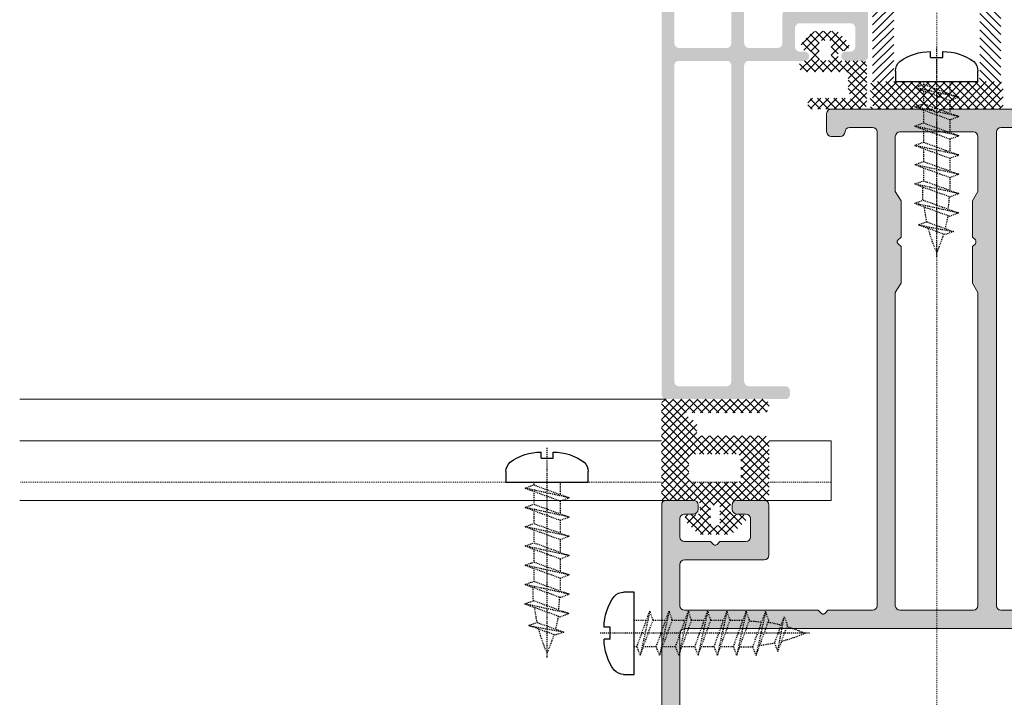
# Model space of a CAD drawing. Header units: millimetres. Extents: x -158258 to 126254, y -16359 to 60195.
# Tile 122 of 173: x -140264 to -140157, y 20852 to 20926. Entities that reach past the tile are written whole.
import ezdxf

# ---------------------------------------------------------------- set-up
doc = ezdxf.new("R2010")
doc.units = ezdxf.units.MM
doc.header["$LTSCALE"] = 0.1
doc.header["$MEASUREMENT"] = 0
doc.linetypes.add('CENTER', pattern=[2, 1.25, -0.25, 0.25, -0.25])
doc.linetypes.add('HIDDEN', pattern=[0.375, 0.25, -0.125])
for name, color, linetype, lineweight in [('01. Aluminium (Main Structure)', 6, 'Continuous', 5), ('2_Centerline', 1, 'CENTER', 15), ('3_Hatch', 8, 'Continuous', 0)]:
    doc.layers.add(name, color=color, linetype=linetype, lineweight=lineweight)
doc.layers.add('CENTER LINE', color=8, linetype='CENTER')
doc.layers.add('HARDWARES', color=7, linetype='Continuous')
pattern_1 = [(45, (-26191.75418318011, -14950.54475466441), (-0.4419417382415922, 0.4419417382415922), []), (135, (-26191.75418318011, -14950.54475466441), (-0.4419417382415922, -0.4419417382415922), [])]

# ---------------------------------------------------------------- blocks, each defined once
blk = doc.blocks.new('A$C23054C9A')
at = {"layer": '3_Hatch'}
h = blk.add_hatch(color=256, dxfattribs=at)
h.dxf.hatch_style = 1
h.paths.add_polyline_path([(10.36235835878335, 60.5273725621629), (10.36235835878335, 25.99274578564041), (10.32502586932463, 25.82786062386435), (10.21613944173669, 25.645346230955), (10.03258803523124, 25.53542278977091), (9.850073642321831, 25.51675654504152), (4.654635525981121, 25.51675654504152), (4.453454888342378, 25.53542278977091), (4.289606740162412, 25.645346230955), (4.197312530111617, 25.82786062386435), (4.16101705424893, 25.99274578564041), (4.16101705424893, 60.5273725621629), (4.197312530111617, 60.71092396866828), (4.289606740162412, 60.87477211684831), (4.453454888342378, 60.98469555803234), (4.654635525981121, 61.02202804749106), (9.850073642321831, 61.02202804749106), (10.03258803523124, 60.98469555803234), (10.21613944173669, 60.87477211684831), (10.32502586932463, 60.71092396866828)], flags=16)
h.paths.add_polyline_path([(4.16101705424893, 5.890237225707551), (4.106055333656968, 6.091417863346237), (3.996131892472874, 6.256303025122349), (3.84991297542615, 6.366226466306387), (3.648732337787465, 6.402521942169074), (3.246371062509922, 6.402521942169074), (3.063856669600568, 6.366226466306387), (2.898971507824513, 6.256303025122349), (2.789048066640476, 6.091417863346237), (2.752752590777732, 5.890237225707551), (2.752752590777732, 1.902919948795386), (2.69779087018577, 1.701739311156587), (2.587867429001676, 1.536854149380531), (2.441648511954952, 1.426930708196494), (2.240467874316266, 1.408264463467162), (-4.454491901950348, 1.408264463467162), (-4.637006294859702, 1.426930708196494), (-4.801891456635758, 1.536854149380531), (-4.911814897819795, 1.701739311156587), (-4.948110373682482, 1.902919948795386), (-4.948110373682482, 19.49896664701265), (-4.911814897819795, 19.70014728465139), (-4.801891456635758, 19.84636620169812), (-4.637006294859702, 19.95628964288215), (-4.454491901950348, 20.01125136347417), (-1.893068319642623, 20.01125136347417), (-1.710553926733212, 20.04754683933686), (-1.545668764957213, 20.15747028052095), (-1.435745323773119, 20.32235544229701), (-1.399449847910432, 20.50486983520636), (-1.399449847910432, 23.59620736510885), (-1.380783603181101, 23.7973880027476), (-1.271897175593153, 23.96227316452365), (-1.088345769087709, 24.07219660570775), (-0.88716513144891, 24.10849208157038), (2.240467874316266, 24.10849208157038), (2.441648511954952, 24.07219660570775), (2.587867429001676, 23.96227316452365), (2.69779087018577, 23.7973880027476), (2.752752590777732, 23.59620736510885), (2.752752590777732, 19.60889008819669), (2.789048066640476, 19.40770945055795), (2.898971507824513, 19.26149053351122), (3.063856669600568, 19.15156709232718), (3.246371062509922, 19.11527161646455), (3.648732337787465, 19.11527161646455), (3.84991297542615, 19.15156709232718), (3.996131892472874, 19.26149053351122), (4.106055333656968, 19.40770945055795), (4.16101705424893, 19.60889008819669), (4.16101705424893, 23.59620736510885), (4.197312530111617, 23.7973880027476), (4.289606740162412, 23.96227316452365), (4.453454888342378, 24.07219660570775), (4.654635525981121, 24.10849208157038), (9.850073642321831, 24.10849208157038), (10.03258803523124, 24.07219660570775), (10.21613944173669, 23.96227316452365), (10.32502586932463, 23.7973880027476), (10.36235835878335, 23.59620736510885), (10.36235835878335, 1.902919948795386), (10.32502586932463, 1.701739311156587), (10.21613944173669, 1.536854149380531), (10.03258803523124, 1.426930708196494), (9.850073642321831, 1.408264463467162), (4.654635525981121, 1.408264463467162), (4.453454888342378, 1.426930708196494), (4.289606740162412, 1.536854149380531), (4.197312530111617, 1.701739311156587), (4.16101705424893, 1.902919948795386)], flags=16)
h.paths.add_polyline_path([(-6.045270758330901, 4.536934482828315), (-6.35637483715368, 4.225830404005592), (-6.35637483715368, 1.902919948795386), (-6.3937073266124, 1.701739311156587), (-6.502593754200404, 1.536854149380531), (-6.667478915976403, 1.426930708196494), (-6.868659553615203, 1.408264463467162), (-9.246531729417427, 1.408264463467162), (-9.447712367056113, 1.426930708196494), (-9.593931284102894, 1.536854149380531), (-9.70385472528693, 1.701739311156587), (-9.75881644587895, 1.902919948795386), (-9.75881644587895, 2.506461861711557), (-9.795111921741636, 2.688976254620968), (-9.905035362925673, 2.853861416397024), (-10.06992052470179, 2.963784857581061), (-10.25243491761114, 3.000080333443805), (-10.45361555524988, 2.963784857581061), (-10.61850071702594, 2.853861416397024), (-10.72842415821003, 2.688976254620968), (-10.76471963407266, 2.506461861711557), (-10.76471963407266, 0.493618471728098), (-10.72842415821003, 0.3111040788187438), (-10.61850071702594, 0.1462189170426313), (-10.45361555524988, 0.03629547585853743), (-10.25243491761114, -4.035882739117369e-12), (10.25243491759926, -4.035882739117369e-12), (10.453615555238, -0.05496172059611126), (10.59983447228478, -0.1648851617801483), (10.70975791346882, -0.3111040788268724), (10.76471963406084, -0.512284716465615), (10.76471963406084, -1.518187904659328), (10.80101510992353, -1.700702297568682), (10.89227230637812, -1.865587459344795), (11.05715746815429, -1.975510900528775), (11.25833810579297, -1.99314013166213), (11.44085249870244, -1.975510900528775), (11.6057376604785, -1.865587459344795), (11.71566110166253, -1.700702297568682), (11.75195657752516, -1.518187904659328), (11.75195657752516, 61.91800779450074), (11.71566110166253, 62.11918843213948), (11.6057376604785, 62.28407359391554), (11.44085249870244, 62.39296002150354), (11.25833810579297, 62.41162626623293), (-1.746849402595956, 62.41162626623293), (-1.948030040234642, 62.39296002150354), (-2.094248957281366, 62.28407359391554), (-2.20417239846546, 62.11918843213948), (-2.259134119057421, 61.91800779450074), (-2.259134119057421, 61.5156465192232), (-2.20417239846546, 61.3507613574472), (-2.094248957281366, 61.16824696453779), (-1.948030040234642, 61.05832352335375), (-1.746849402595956, 61.02202804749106), (2.240467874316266, 61.02202804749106), (2.441648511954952, 60.98469555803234), (2.587867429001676, 60.87477211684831), (2.69779087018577, 60.71092396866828), (2.752752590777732, 60.5273725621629), (2.752752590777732, 25.99274578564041), (2.69779087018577, 25.82786062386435), (2.587867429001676, 25.645346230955), (2.441648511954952, 25.53542278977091), (2.240467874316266, 25.51675654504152), (-3.832283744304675, 25.51675654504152), (-3.997168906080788, 25.48046106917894), (-4.088426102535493, 25.42549934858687), (-4.179683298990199, 25.37053762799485), (-4.23464501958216, 25.29794667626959), (-4.289606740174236, 25.22431871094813), (-4.308272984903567, 25.13306151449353), (-4.325902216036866, 25.05943354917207), (-4.325902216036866, 24.96817635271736), (-4.308272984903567, 24.87691915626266), (-4.289606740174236, 24.78566195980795), (-4.23464501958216, 24.7120339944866), (-4.179683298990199, 24.63944304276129), (-4.088426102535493, 24.58448132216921), (-3.997168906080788, 24.54818584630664), (-3.88724546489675, 24.51085335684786), (-3.302369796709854, 24.51085335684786), (-3.101189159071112, 24.4558916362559), (-2.953933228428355, 24.34700520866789), (-2.84504680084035, 24.19974927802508), (-2.807714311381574, 23.99856864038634), (-2.807714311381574, 21.9141713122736), (-2.84504680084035, 21.71299067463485), (-2.953933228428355, 21.5481055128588), (-3.101189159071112, 21.43818207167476), (-3.302369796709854, 21.40188659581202), (-8.86283669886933, 21.40188659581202), (-9.045351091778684, 21.43818207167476), (-9.21023625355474, 21.5481055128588), (-9.320159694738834, 21.71299067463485), (-9.356455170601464, 21.9141713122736), (-9.356455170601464, 23.99856864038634), (-9.320159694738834, 24.19974927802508), (-9.21023625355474, 24.34700520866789), (-9.045351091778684, 24.4558916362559), (-8.86283669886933, 24.51085335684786), (-8.331885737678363, 24.51085335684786), (-8.130705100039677, 24.54818584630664), (-7.984486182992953, 24.65707227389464), (-7.874562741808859, 24.80432820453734), (-7.819601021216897, 25.00550884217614), (-7.874562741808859, 25.20668947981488), (-7.984486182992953, 25.35290839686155), (-8.130705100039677, 25.46283183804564), (-8.331885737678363, 25.51675654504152), (-10.25243491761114, 25.51675654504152), (-10.45361555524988, 25.46283183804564), (-10.61850071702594, 25.35290839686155), (-10.72842415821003, 25.20668947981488), (-10.76471963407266, 25.00550884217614), (-10.76471963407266, 17.9081877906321), (-10.72842415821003, 17.70700715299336), (-10.61850071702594, 17.54212199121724), (-10.45361555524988, 17.43219855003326), (-10.25243491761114, 17.39590307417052), (-9.868739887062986, 17.39590307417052), (-9.667559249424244, 17.43219855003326), (-9.48504485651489, 17.54212199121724), (-9.41141689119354, 17.70700715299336), (-9.356455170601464, 17.9081877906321), (-9.356455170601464, 19.49896664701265), (-9.320159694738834, 19.70014728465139), (-9.21023625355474, 19.84636620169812), (-9.045351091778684, 19.95628964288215), (-8.86283669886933, 20.01125136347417), (-6.868659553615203, 20.01125136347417), (-6.667478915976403, 19.95628964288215), (-6.502593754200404, 19.84636620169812), (-6.3937073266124, 19.70014728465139), (-6.35637483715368, 19.49896664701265), (-6.35637483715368, 10.24362030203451), (-6.3937073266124, 10.06110590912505), (-6.502593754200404, 9.896220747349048), (-6.667478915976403, 9.786297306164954), (-6.868659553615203, 9.731335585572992), (-8.86283669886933, 9.731335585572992), (-9.045351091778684, 9.786297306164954), (-9.21023625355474, 9.896220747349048), (-9.320159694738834, 10.06110590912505), (-9.356455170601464, 10.24362030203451), (-9.356455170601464, 11.30448521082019), (-9.41141689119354, 11.4869996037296), (-9.48504485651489, 11.65188476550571), (-9.667559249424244, 11.76180820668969), (-9.868739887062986, 11.79810368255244), (-10.25243491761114, 11.79810368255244), (-10.45361555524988, 11.76180820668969), (-10.61850071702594, 11.65188476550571), (-10.72842415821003, 11.4869996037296), (-10.76471963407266, 11.30448521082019), (-10.76471963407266, 6.987397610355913), (-10.74709040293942, 6.859844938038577), (-10.70975791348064, 6.768587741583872), (-10.65479619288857, 6.694959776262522), (-10.59983447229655, 6.639998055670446), (-10.54590976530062, 6.585036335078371), (-10.47228179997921, 6.548740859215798), (-10.39865383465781, 6.512445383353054), (-10.32606288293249, 6.493779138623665), (-10.25243491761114, 6.493779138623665), (-10.16117772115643, 6.493779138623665), (-10.08858676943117, 6.530074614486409), (-10.01495880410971, 6.567407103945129), (-9.941330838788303, 6.603702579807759), (-9.887406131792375, 6.676293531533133), (-9.8324444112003, 6.74992149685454), (-9.75881644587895, 6.987397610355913), (-9.75881644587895, 7.590939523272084), (-9.70385472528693, 7.792120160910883), (-9.593931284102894, 7.957005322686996), (-9.447712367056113, 8.066928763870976), (-9.246531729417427, 8.085595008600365), (-6.868659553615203, 8.085595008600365), (-6.667478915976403, 8.066928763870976), (-6.502593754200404, 7.957005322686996), (-6.3937073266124, 7.792120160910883), (-6.35637483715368, 7.590939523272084), (-6.35637483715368, 5.268029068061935), (-6.045270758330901, 4.956924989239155), (-5.954013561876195, 4.829372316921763), (-5.954013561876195, 4.664487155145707)])
blk = doc.blocks.new('A$C768C5112')
at = {"layer": '3_Hatch'}
h = blk.add_hatch(color=256, dxfattribs=at)
h.dxf.hatch_style = 1
h.paths.add_polyline_path([(-4.223506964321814, -41.98522546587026), (-3.912497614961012, -41.67421611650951), (-3.912497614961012, -37.70677351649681), (-4.498231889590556, -36.68251605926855), (-4.498231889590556, -2.487038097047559), (-4.461947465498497, -2.304579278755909), (-4.352057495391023, -2.139744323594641), (-4.205883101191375, -2.029854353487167), (-4.004763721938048, -1.993569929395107), (4.004763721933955, -1.993569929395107), (4.188259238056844, -2.029854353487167), (4.35205749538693, -2.139744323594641), (4.461947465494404, -2.304579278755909), (4.516892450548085, -2.487038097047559), (4.516892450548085, -36.68251605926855), (3.894873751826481, -37.70677351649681), (3.894873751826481, -41.67421611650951), (4.205883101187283, -41.98522546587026), (4.297112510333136, -42.13139986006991), (4.297112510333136, -42.27757425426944), (4.205883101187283, -42.42374864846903), (3.894873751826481, -42.71713413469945), (3.894873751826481, -46.6845767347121), (4.516892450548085, -47.70883419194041), (4.516892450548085, -53.70716784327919), (4.461947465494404, -53.8896266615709), (4.35205749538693, -54.05446161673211), (4.188259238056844, -54.16435158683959), (4.004763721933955, -54.2006360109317), (-4.004763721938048, -54.2006360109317), (-4.205883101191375, -54.16435158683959), (-4.352057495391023, -54.05446161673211), (-4.461947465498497, -53.8896266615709), (-4.498231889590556, -53.70716784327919), (-4.498231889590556, -47.70883419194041), (-3.912497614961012, -46.6845767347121), (-3.912497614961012, -42.71713413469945), (-4.223506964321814, -42.42374864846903), (-4.278451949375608, -42.27757425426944), (-4.278451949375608, -42.13139986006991)], flags=16)
h.paths.add_polyline_path([(10.03938179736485, -54.01714049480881), (9.984436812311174, -54.2006360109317), (9.965776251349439, -54.38309482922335), (9.856922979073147, -54.54792978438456), (9.692088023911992, -54.65781975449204), (9.509629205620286, -54.69410417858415), (7.003930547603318, -54.69410417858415), (6.821471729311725, -54.65781975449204), (6.637976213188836, -54.54792978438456), (6.528086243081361, -54.38309482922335), (6.510462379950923, -54.2006360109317), (6.510462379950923, -2.487038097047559), (6.528086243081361, -2.304579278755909), (6.637976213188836, -2.139744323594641), (6.821471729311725, -2.029854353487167), (7.003930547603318, -1.993569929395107), (11.88677733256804, -1.993569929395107), (12.17912612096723, -1.682560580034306), (12.32530051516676, -1.591331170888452), (12.47147490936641, -1.591331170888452), (12.59898874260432, -1.682560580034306), (12.92865865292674, -1.993569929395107), (27.50255676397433, -1.993569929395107), (27.68605228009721, -2.029854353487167), (27.86851109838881, -2.139744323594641), (27.95974050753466, -2.304579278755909), (27.99602493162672, -2.487038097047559), (27.99602493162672, -6.985269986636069), (27.95974050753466, -7.186389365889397), (27.86851109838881, -7.351224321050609), (27.68605228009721, -7.461114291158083), (27.50255676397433, -7.497398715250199), (18.81710233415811, -7.497398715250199), (18.61598295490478, -7.533683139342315), (18.45114799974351, -7.64357310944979), (18.34125802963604, -7.808408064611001), (18.30497360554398, -8.009527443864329), (18.30497360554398, -13.47707180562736), (18.34125802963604, -13.67819118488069), (18.45114799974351, -13.86065000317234), (18.61598295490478, -13.95291611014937), (18.81710233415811, -13.98920053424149), (21.79760859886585, -13.98920053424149), (21.99872797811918, -13.95291611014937), (22.16356293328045, -13.86065000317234), (22.27241620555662, -13.67819118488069), (22.29107676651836, -13.47707180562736), (22.29107676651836, -13.00122750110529), (22.27241620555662, -12.80010812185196), (22.16356293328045, -12.65393372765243), (21.99872797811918, -12.5440437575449), (21.79760859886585, -12.49013547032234), (20.80963556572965, -12.49013547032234), (20.60851618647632, -12.4528143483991), (20.46234179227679, -12.34292437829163), (20.35245182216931, -12.19674998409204), (20.29750683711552, -11.99563060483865), (20.29750683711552, -10.00309737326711), (20.35245182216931, -9.801977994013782), (20.46234179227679, -9.655803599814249), (20.60851618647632, -9.545913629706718), (20.80963556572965, -9.49096864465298), (23.64396743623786, -9.49096864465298), (23.93735292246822, -9.179959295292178), (24.08352731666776, -9.106353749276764), (24.2297017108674, -9.106353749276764), (24.35721554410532, -9.179959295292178), (24.68688545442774, -9.49096864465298), (27.50255676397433, -9.49096864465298), (27.68605228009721, -9.545913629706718), (27.86851109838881, -9.655803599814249), (27.95974050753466, -9.801977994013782), (27.99602493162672, -10.00309737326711), (27.99602493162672, -11.99563060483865), (27.95974050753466, -12.19674998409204), (27.86851109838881, -12.34292437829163), (27.68605228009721, -12.4528143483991), (27.50255676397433, -12.49013547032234), (26.51562042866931, -12.49013547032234), (26.31450104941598, -12.5440437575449), (26.16832665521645, -12.65393372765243), (26.05843668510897, -12.80010812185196), (26.00349170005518, -13.00122750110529), (26.00349170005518, -13.47707180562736), (26.05843668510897, -13.67819118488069), (26.16832665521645, -13.86065000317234), (26.31450104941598, -13.95291611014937), (26.51562042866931, -13.98920053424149), (29.51375055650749, -13.98920053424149), (29.69724607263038, -13.95291611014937), (29.86208102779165, -13.86065000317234), (29.97093430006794, -13.67819118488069), (29.98959486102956, -13.47707180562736), (29.97093430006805, 81.00442663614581), (29.86208102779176, 81.1879221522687), (29.77966355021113, 81.24286713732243), (29.69724607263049, 81.29781212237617), (29.60549831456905, 81.3066240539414), (29.5137505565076, 81.31543598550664), (-29.51375055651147, 81.31543598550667), (-29.7148699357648, 81.2978121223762), (-29.86104432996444, 81.18792215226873), (-29.97093430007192, 81.00442663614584), (-30.00721872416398, 80.84062837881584), (-30.00721872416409, -13.47707180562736), (-29.97093430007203, -13.67819118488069), (-29.86104432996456, -13.86065000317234), (-29.71486993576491, -13.95291611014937), (-29.51375055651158, -13.98920053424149), (-26.4959231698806, -13.98920053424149), (-26.31346435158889, -13.95291611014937), (-26.14862939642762, -13.86065000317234), (-26.03873942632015, -13.67819118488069), (-26.00245500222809, -13.47707180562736), (-26.00245500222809, -13.00122750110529), (-26.03873942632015, -12.80010812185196), (-26.14862939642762, -12.65393372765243), (-26.31346435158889, -12.5440437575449), (-26.4959231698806, -12.49013547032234), (-27.52018062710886, -12.49013547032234), (-27.68501558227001, -12.4528143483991), (-27.86747440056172, -12.34292437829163), (-27.97736437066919, -12.19674998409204), (-28.01364879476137, -11.99563060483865), (-28.01364879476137, -10.00309737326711), (-27.97736437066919, -9.801977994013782), (-27.86747440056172, -9.655803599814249), (-27.68501558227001, -9.545913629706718), (-27.52018062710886, -9.49096864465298), (-24.68584875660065, -9.49096864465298), (-24.37483940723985, -9.179959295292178), (-24.24732557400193, -9.106353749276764), (-24.06383005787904, -9.106353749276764), (-23.93631622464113, -9.179959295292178), (-23.62530687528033, -9.49096864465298), (-20.80963556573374, -9.49096864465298), (-20.60851618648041, -9.545913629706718), (-20.44368123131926, -9.655803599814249), (-20.33379126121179, -9.801977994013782), (-20.29750683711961, -10.00309737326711), (-20.29750683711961, -11.99563060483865), (-20.33379126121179, -12.19674998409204), (-20.44368123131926, -12.34292437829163), (-20.60851618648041, -12.4528143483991), (-20.80963556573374, -12.49013547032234), (-21.81523246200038, -12.49013547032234), (-22.01635184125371, -12.5440437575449), (-22.16252623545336, -12.65393372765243), (-22.27241620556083, -12.80010812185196), (-22.30870062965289, -13.00122750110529), (-22.30870062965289, -13.47707180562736), (-22.27241620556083, -13.67819118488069), (-22.16252623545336, -13.86065000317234), (-22.01635184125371, -13.95291611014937), (-21.81523246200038, -13.98920053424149), (-18.79740507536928, -13.98920053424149), (-18.61494625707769, -13.95291611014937), (-18.45011130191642, -13.86065000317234), (-18.34125802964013, -13.67819118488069), (-18.30393690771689, -13.47707180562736), (-18.30393690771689, -8.009527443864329), (-18.34125802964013, -7.808408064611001), (-18.45011130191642, -7.64357310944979), (-18.61494625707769, -7.533683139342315), (-18.79740507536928, -7.497398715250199), (-27.52018062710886, -7.497398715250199), (-27.68501558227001, -7.461114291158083), (-27.86747440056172, -7.351224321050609), (-27.97736437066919, -7.186389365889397), (-28.01364879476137, -6.985269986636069), (-28.01364879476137, -2.487038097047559), (-27.97736437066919, -2.304579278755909), (-27.86747440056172, -2.139744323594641), (-27.68501558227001, -2.029854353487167), (-27.52018062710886, -1.993569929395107), (-12.92762195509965, -1.993569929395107), (-12.61764930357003, -1.682560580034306), (-12.48909877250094, -1.591331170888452), (-12.3429243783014, -1.591331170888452), (-12.17808942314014, -1.682560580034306), (-11.86708007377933, -1.993569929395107), (-7.002893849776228, -1.993569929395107), (-6.801774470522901, -2.029854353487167), (-6.655600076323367, -2.139744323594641), (-6.545710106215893, -2.304579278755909), (-6.509425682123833, -2.487038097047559), (-6.509425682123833, -54.2006360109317), (-6.545710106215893, -54.38309482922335), (-6.655600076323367, -54.54792978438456), (-6.801774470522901, -54.65781975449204), (-7.002893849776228, -54.69410417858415), (-9.508592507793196, -54.69410417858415), (-9.709711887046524, -54.65781975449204), (-9.855886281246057, -54.54792978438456), (-9.965776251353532, -54.38309482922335), (-10.0020606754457, -54.2006360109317), (-10.03834509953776, -54.01714049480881), (-10.14823506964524, -53.83468167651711), (-10.31307002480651, -53.72479170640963), (-10.4955288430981, -53.70716784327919), (-11.50216243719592, -53.70716784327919), (-11.70328181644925, -53.72479170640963), (-11.8494562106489, -53.83468167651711), (-11.95934618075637, -54.01714049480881), (-12.01325446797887, -54.2006360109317), (-12.01325446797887, -56.21182980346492), (-11.95934618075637, -56.39532531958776), (-11.8494562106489, -56.55912357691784), (-11.70328181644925, -56.66901354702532), (-11.50216243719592, -56.68767410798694), (-0.5297525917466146, -56.68767410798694), (-0.201119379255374, -56.39532531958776), (-0.07256884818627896, -56.3217197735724), (0.07360554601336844, -56.3217197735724), (0.2197799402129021, -56.39532531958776), (0.5121287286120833, -56.68767410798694), (11.50216243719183, -56.68767410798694), (11.68565795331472, -56.66901354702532), (11.8494562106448, -56.55912357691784), (11.95934618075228, -56.39532531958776), (12.01429116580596, -56.21182980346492), (12.01429116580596, -54.2006360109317), (11.95934618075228, -54.01714049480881), (11.8494562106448, -53.83468167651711), (11.68565795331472, -53.72479170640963), (11.50216243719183, -53.70716784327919), (10.4965655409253, -53.70716784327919), (10.29544616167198, -53.72479170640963), (10.14927176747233, -53.83468167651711)])
h.paths.add_polyline_path([(27.99602493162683, 77.82280099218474), (27.95974050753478, 78.0062965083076), (27.86851109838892, 78.1887553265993), (27.68605228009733, 78.29864529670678), (27.50255676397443, 78.33492972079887), (-27.52018062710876, 78.3349297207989), (-27.6850155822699, 78.29864529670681), (-27.8674744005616, 78.18875532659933), (-27.97736437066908, 78.00629650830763), (-28.01364879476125, 77.82280099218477), (-28.01364879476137, 0.5121287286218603), (-27.97736437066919, 0.3110093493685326), (-27.86747440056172, 0.1648349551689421), (-27.68501558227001, 0.05494498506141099), (-27.52018062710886, 7.73070496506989e-12), (27.50255676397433, 7.73070496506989e-12), (27.68605228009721, 0.05494498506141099), (27.86851109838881, 0.1648349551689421), (27.95974050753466, 0.3110093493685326), (27.99602493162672, 0.5121287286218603)], flags=16)
at = {"layer": '01. Aluminium (Main Structure)', "linetype": 'ByBlock'}
for p, q in [((29.98959486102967, 80.84062837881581), (29.98959486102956, -13.47707180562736)), ((27.99602493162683, 77.82280099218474), (27.99602493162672, 0.5121287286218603)), ((27.50255676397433, 7.73070496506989e-12), (-27.52018062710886, 7.73070496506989e-12)), ((27.68605228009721, 0.05494498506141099), (27.50255676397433, 7.73070496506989e-12)), ((27.86851109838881, 0.1648349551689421), (27.68605228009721, 0.05494498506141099)), ((27.95974050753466, 0.3110093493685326), (27.86851109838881, 0.1648349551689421)), ((27.99602493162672, 0.5121287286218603), (27.95974050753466, 0.3110093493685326)), ((-11.86708007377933, -1.993569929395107), (-7.002893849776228, -1.993569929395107)), ((-7.002893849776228, -1.993569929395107), (-6.801774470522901, -2.029854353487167)), ((-6.801774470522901, -2.029854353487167), (-6.655600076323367, -2.139744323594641)), ((-6.655600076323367, -2.139744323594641), (-6.545710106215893, -2.304579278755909)), ((-4.461947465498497, -2.304579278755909), (-4.352057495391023, -2.139744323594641)), ((-4.352057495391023, -2.139744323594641), (-4.205883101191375, -2.029854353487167)), ((-4.205883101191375, -2.029854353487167), (-4.004763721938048, -1.993569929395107)), ((-4.004763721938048, -1.993569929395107), (4.004763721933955, -1.993569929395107)), ((4.004763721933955, -1.993569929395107), (4.188259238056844, -2.029854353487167)), ((4.188259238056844, -2.029854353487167), (4.35205749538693, -2.139744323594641)), ((4.35205749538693, -2.139744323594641), (4.461947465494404, -2.304579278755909)), ((6.528086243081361, -2.304579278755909), (6.637976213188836, -2.139744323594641)), ((6.637976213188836, -2.139744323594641), (6.821471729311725, -2.029854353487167)), ((6.821471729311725, -2.029854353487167), (7.003930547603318, -1.993569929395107)), ((7.003930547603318, -1.993569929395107), (11.88677733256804, -1.993569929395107)), ((11.88677733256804, -1.993569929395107), (12.17912612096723, -1.682560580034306)), ((12.17912612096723, -1.682560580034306), (12.32530051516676, -1.591331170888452)), ((12.32530051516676, -1.591331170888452), (12.47147490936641, -1.591331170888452)), ((12.47147490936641, -1.591331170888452), (12.59898874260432, -1.682560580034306)), ((12.59898874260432, -1.682560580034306), (12.92865865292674, -1.993569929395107)), ((12.92865865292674, -1.993569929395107), (27.50255676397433, -1.993569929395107)), ((27.50255676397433, -1.993569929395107), (27.68605228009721, -2.029854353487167)), ((27.68605228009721, -2.029854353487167), (27.86851109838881, -2.139744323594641)), ((27.86851109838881, -2.139744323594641), (27.95974050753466, -2.304579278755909)), ((-6.545710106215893, -2.304579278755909), (-6.509425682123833, -2.487038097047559)), ((-6.509425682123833, -2.487038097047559), (-6.509425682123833, -54.2006360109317)), ((-4.498231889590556, -2.487038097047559), (-4.461947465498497, -2.304579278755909)), ((-4.498231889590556, -36.68251605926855), (-4.498231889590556, -2.487038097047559)), ((4.461947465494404, -2.304579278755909), (4.516892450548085, -2.487038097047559)), ((4.516892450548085, -2.487038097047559), (4.516892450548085, -36.68251605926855)), ((6.510462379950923, -2.487038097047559), (6.528086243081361, -2.304579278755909)), ((6.510462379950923, -54.2006360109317), (6.510462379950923, -2.487038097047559)), ((27.95974050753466, -2.304579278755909), (27.99602493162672, -2.487038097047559)), ((27.99602493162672, -2.487038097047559), (27.99602493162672, -6.985269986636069)), ((18.61598295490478, -7.533683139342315), (18.81710233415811, -7.497398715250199)), ((27.50255676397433, -7.497398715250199), (18.81710233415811, -7.497398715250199)), ((27.68605228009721, -7.461114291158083), (27.50255676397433, -7.497398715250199)), ((27.86851109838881, -7.351224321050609), (27.68605228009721, -7.461114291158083)), ((27.95974050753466, -7.186389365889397), (27.86851109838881, -7.351224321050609)), ((27.99602493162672, -6.985269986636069), (27.95974050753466, -7.186389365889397)), ((18.30497360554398, -8.009527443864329), (18.34125802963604, -7.808408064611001)), ((18.30497360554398, -8.009527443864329), (18.30497360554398, -13.47707180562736)), ((18.34125802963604, -7.808408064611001), (18.45114799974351, -7.64357310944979)), ((18.45114799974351, -7.64357310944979), (18.61598295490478, -7.533683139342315)), ((20.35245182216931, -9.801977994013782), (20.46234179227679, -9.655803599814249)), ((20.46234179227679, -9.655803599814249), (20.60851618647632, -9.545913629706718)), ((20.60851618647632, -9.545913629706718), (20.80963556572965, -9.49096864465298)), ((20.80963556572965, -9.49096864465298), (23.64396743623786, -9.49096864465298)), ((23.64396743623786, -9.49096864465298), (23.93735292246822, -9.179959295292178)), ((23.93735292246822, -9.179959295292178), (24.08352731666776, -9.106353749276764)), ((24.08352731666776, -9.106353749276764), (24.2297017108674, -9.106353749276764)), ((24.2297017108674, -9.106353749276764), (24.35721554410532, -9.179959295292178)), ((24.35721554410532, -9.179959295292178), (24.68688545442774, -9.49096864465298)), ((24.68688545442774, -9.49096864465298), (27.50255676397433, -9.49096864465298)), ((27.50255676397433, -9.49096864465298), (27.68605228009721, -9.545913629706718)), ((27.68605228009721, -9.545913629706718), (27.86851109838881, -9.655803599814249)), ((27.86851109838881, -9.655803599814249), (27.95974050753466, -9.801977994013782)), ((20.29750683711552, -10.00309737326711), (20.35245182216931, -9.801977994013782)), ((20.29750683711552, -11.99563060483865), (20.29750683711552, -10.00309737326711)), ((27.95974050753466, -9.801977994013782), (27.99602493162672, -10.00309737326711)), ((27.99602493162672, -10.00309737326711), (27.99602493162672, -11.99563060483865)), ((20.35245182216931, -12.19674998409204), (20.29750683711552, -11.99563060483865)), ((20.46234179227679, -12.34292437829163), (20.35245182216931, -12.19674998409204)), ((20.60851618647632, -12.4528143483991), (20.46234179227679, -12.34292437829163)), ((20.80963556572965, -12.49013547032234), (20.60851618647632, -12.4528143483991)), ((21.79760859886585, -12.49013547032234), (20.80963556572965, -12.49013547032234)), ((21.79760859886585, -12.49013547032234), (21.99872797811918, -12.5440437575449)), ((21.99872797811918, -12.5440437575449), (22.16356293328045, -12.65393372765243)), ((22.16356293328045, -12.65393372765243), (22.27241620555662, -12.80010812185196)), ((22.27241620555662, -12.80010812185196), (22.29107676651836, -13.00122750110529)), ((26.00349170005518, -13.00122750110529), (26.05843668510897, -12.80010812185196)), ((26.05843668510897, -12.80010812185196), (26.16832665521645, -12.65393372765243)), ((26.16832665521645, -12.65393372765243), (26.31450104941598, -12.5440437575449)), ((26.31450104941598, -12.5440437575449), (26.51562042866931, -12.49013547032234)), ((27.50255676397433, -12.49013547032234), (26.51562042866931, -12.49013547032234)), ((27.68605228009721, -12.4528143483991), (27.50255676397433, -12.49013547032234)), ((27.86851109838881, -12.34292437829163), (27.68605228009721, -12.4528143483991)), ((27.95974050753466, -12.19674998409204), (27.86851109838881, -12.34292437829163)), ((27.99602493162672, -11.99563060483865), (27.95974050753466, -12.19674998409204)), ((18.34125802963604, -13.67819118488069), (18.30497360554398, -13.47707180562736)), ((18.45114799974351, -13.86065000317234), (18.34125802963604, -13.67819118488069)), ((18.61598295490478, -13.95291611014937), (18.45114799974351, -13.86065000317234)), ((18.81710233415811, -13.98920053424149), (18.61598295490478, -13.95291611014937)), ((21.99872797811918, -13.95291611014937), (21.79760859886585, -13.98920053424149)), ((22.16356293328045, -13.86065000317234), (21.99872797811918, -13.95291611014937)), ((22.27241620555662, -13.67819118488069), (22.16356293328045, -13.86065000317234)), ((22.29107676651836, -13.47707180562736), (22.27241620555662, -13.67819118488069)), ((22.29107676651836, -13.00122750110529), (22.29107676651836, -13.47707180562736)), ((26.00349170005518, -13.00122750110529), (26.00349170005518, -13.47707180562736)), ((26.05843668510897, -13.67819118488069), (26.00349170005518, -13.47707180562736)), ((26.16832665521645, -13.86065000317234), (26.05843668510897, -13.67819118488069)), ((26.31450104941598, -13.95291611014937), (26.16832665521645, -13.86065000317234)), ((26.51562042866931, -13.98920053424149), (26.31450104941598, -13.95291611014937)), ((29.69724607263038, -13.95291611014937), (29.51375055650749, -13.98920053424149)), ((29.86208102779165, -13.86065000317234), (29.69724607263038, -13.95291611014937)), ((29.97093430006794, -13.67819118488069), (29.86208102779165, -13.86065000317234)), ((29.98959486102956, -13.47707180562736), (29.97093430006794, -13.67819118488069)), ((18.81710233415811, -13.98920053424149), (21.79760859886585, -13.98920053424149)), ((26.51562042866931, -13.98920053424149), (29.51375055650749, -13.98920053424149)), ((-3.912497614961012, -37.70677351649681), (-4.498231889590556, -36.68251605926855)), ((4.516892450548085, -36.68251605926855), (3.894873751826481, -37.70677351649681)), ((-3.912497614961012, -41.67421611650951), (-3.912497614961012, -37.70677351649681)), ((3.894873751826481, -37.70677351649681), (3.894873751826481, -41.67421611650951)), ((-4.223506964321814, -41.98522546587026), (-3.912497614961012, -41.67421611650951)), ((3.894873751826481, -41.67421611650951), (4.205883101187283, -41.98522546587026)), ((-4.278451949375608, -42.13139986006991), (-4.223506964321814, -41.98522546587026)), ((-4.278451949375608, -42.27757425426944), (-4.278451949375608, -42.13139986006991)), ((-4.223506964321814, -42.42374864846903), (-4.278451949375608, -42.27757425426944)), ((-3.912497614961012, -42.71713413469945), (-4.223506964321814, -42.42374864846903)), ((-3.912497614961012, -46.6845767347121), (-3.912497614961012, -42.71713413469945)), ((4.205883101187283, -42.42374864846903), (3.894873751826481, -42.71713413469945)), ((3.894873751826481, -42.71713413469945), (3.894873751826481, -46.6845767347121)), ((4.205883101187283, -41.98522546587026), (4.297112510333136, -42.13139986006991)), ((4.297112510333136, -42.27757425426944), (4.205883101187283, -42.42374864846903)), ((4.297112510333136, -42.13139986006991), (4.297112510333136, -42.27757425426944)), ((-4.498231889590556, -47.70883419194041), (-3.912497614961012, -46.6845767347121)), ((3.894873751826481, -46.6845767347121), (4.516892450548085, -47.70883419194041)), ((-4.498231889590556, -53.70716784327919), (-4.498231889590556, -47.70883419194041)), ((4.516892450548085, -47.70883419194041), (4.516892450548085, -53.70716784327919)), ((-7.002893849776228, -54.69410417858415), (-9.508592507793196, -54.69410417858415)), ((-6.801774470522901, -54.65781975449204), (-7.002893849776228, -54.69410417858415)), ((-6.655600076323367, -54.54792978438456), (-6.801774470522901, -54.65781975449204)), ((-6.545710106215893, -54.38309482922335), (-6.655600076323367, -54.54792978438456)), ((-6.509425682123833, -54.2006360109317), (-6.545710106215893, -54.38309482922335)), ((-4.461947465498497, -53.8896266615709), (-4.498231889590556, -53.70716784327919)), ((-4.352057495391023, -54.05446161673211), (-4.461947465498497, -53.8896266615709)), ((-4.205883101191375, -54.16435158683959), (-4.352057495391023, -54.05446161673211)), ((-4.004763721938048, -54.2006360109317), (-4.205883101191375, -54.16435158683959)), ((4.004763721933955, -54.2006360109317), (-4.004763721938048, -54.2006360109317)), ((4.188259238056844, -54.16435158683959), (4.004763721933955, -54.2006360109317)), ((4.35205749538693, -54.05446161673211), (4.188259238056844, -54.16435158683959)), ((4.461947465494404, -53.8896266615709), (4.35205749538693, -54.05446161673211)), ((4.516892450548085, -53.70716784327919), (4.461947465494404, -53.8896266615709)), ((6.528086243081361, -54.38309482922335), (6.510462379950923, -54.2006360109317)), ((6.637976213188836, -54.54792978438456), (6.528086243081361, -54.38309482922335)), ((6.821471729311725, -54.65781975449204), (6.637976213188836, -54.54792978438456)), ((7.003930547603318, -54.69410417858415), (6.821471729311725, -54.65781975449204)), ((9.509629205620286, -54.69410417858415), (7.003930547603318, -54.69410417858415)), ((9.692088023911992, -54.65781975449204), (9.509629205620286, -54.69410417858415)), ((9.856922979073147, -54.54792978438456), (9.692088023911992, -54.65781975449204)), ((9.965776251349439, -54.38309482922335), (9.856922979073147, -54.54792978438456)), ((9.984436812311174, -54.2006360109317), (9.965776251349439, -54.38309482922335)), ((9.984436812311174, -54.2006360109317), (10.03938179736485, -54.01714049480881)), ((10.03938179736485, -54.01714049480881), (10.14927176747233, -53.83468167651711)), ((10.14927176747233, -53.83468167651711), (10.29544616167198, -53.72479170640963)), ((10.29544616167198, -53.72479170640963), (10.4965655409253, -53.70716784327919)), ((10.4965655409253, -53.70716784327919), (11.50216243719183, -53.70716784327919)), ((11.50216243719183, -53.70716784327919), (11.68565795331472, -53.72479170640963)), ((11.68565795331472, -53.72479170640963), (11.8494562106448, -53.83468167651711)), ((11.8494562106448, -53.83468167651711), (11.95934618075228, -54.01714049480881)), ((11.95934618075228, -54.01714049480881), (12.01429116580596, -54.2006360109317)), ((12.01429116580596, -54.2006360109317), (12.01429116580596, -56.21182980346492)), ((-11.50216243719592, -56.68767410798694), (-0.5297525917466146, -56.68767410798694)), ((-0.5297525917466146, -56.68767410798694), (-0.201119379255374, -56.39532531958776)), ((-0.201119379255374, -56.39532531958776), (-0.07256884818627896, -56.3217197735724)), ((-0.07256884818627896, -56.3217197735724), (0.07360554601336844, -56.3217197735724)), ((0.07360554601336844, -56.3217197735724), (0.2197799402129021, -56.39532531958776)), ((0.2197799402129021, -56.39532531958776), (0.5121287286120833, -56.68767410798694)), ((0.5121287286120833, -56.68767410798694), (11.50216243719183, -56.68767410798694)), ((11.68565795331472, -56.66901354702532), (11.50216243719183, -56.68767410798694)), ((11.8494562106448, -56.55912357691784), (11.68565795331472, -56.66901354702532)), ((11.95934618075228, -56.39532531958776), (11.8494562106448, -56.55912357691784)), ((12.01429116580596, -56.21182980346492), (11.95934618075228, -56.39532531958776))]:
    blk.add_line(p, q, dxfattribs=at)
blk = doc.blocks.new('A$C096C0FB7')
at = {"layer": '3_Hatch'}
h = blk.add_hatch(dxfattribs=at)
h.set_pattern_fill('ANSI31', color=256, scale=5)
h.set_pattern_definition([(45, (-26191.75418318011, -15010.31870583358), (-0.4419417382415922, 0.4419417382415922), [])])
h.paths.add_polyline_path([(9.477403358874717, -15.45374932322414), (9.495029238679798, -15.59994044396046), (9.495029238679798, -17.31898213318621), (9.513691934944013, -17.46517325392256), (9.60493178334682, -17.57507579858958), (9.733497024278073, -17.66631564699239), (9.897314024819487, -17.70364103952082), (11.48882728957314, -17.70364103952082), (11.65368110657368, -17.66631564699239), (11.7812095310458, -17.57507579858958), (11.87244937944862, -17.46517325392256), (11.89111207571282, -17.31898213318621), (11.89111207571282, -8.486342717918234), (11.87244937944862, -8.339114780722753), (11.7812095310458, -8.211586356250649), (11.65368110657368, -8.120346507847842), (11.48882728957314, -8.101683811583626), (9.897314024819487, -8.101683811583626), (9.733497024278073, -8.120346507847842), (9.60493178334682, -8.211586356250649), (9.513691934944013, -8.339114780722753), (9.495029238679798, -8.486342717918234), (9.495029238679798, -10.20538440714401), (9.477403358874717, -10.35157552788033), (9.385126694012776, -10.49776664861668), (9.257598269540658, -10.57034380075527), (9.111407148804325, -10.6076691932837), (7.392365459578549, -10.6076691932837), (7.246174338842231, -10.57034380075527), (7.099983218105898, -10.49776664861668), (7.026369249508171, -10.35157552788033), (6.990080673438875, -10.20538440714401), (6.990080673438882, 2.614851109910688), (6.971417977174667, 2.761042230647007), (6.880178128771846, 2.889607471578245), (6.751612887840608, 2.980847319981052), (6.605421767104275, 2.999510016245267), (-6.873192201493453, 2.999510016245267), (-7.019383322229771, 2.980847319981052), (-7.146911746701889, 2.889607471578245), (-7.22052571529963, 2.761042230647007), (-7.256814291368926, 2.614851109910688), (-7.256814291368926, 0.4209474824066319), (-7.22052571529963, 0.2560936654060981), (-7.146911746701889, 0.1275284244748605), (-7.019383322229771, 0.03628857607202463), (-6.873192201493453, 2.700062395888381e-12), (4.301615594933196, 2.700062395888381e-12), (4.447806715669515, -0.01866269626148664), (4.575335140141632, -0.1099025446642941), (4.667611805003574, -0.237430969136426), (4.685237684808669, -0.4022847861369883), (4.685237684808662, -12.71033297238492), (4.703900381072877, -12.83889821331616), (4.721526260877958, -13.09499187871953), (4.77647753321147, -13.33242284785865), (4.850091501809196, -13.56985381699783), (4.941331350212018, -13.78965890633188), (5.05123389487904, -14.00946399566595), (5.197425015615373, -14.19194369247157), (5.343616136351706, -14.39308608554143), (5.50846995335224, -14.55793990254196), (5.690949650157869, -14.70413102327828), (5.892092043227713, -14.8503221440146), (6.111897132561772, -14.96022468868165), (6.331702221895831, -15.05146453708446), (6.569133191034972, -15.12404168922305), (6.806564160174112, -15.17899296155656), (7.062657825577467, -15.19765565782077), (7.191223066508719, -15.19765565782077), (9.111407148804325, -15.19765565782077), (9.257598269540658, -15.23394423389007), (9.385126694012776, -15.3075582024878)])
blk = doc.blocks.new('*U1030')
at = {"layer": 'CENTER LINE', "linetype": 'CENTER'}
blk.add_line((0, -19.12470507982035), (0, 3.774010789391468), dxfattribs=at)
at = {"layer": 'HARDWARES', "linetype": 'Continuous'}
for p, q in [((-0.6609298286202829, 2.613080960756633), (-0.6609298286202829, 3.274010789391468)), ((0.6609298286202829, 2.613080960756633), (0.6609298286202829, 3.274010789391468)), ((0.6609298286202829, 2.613080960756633), (-0.6609298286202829, 2.613080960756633)), ((-4.488571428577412, 0), (-4.488571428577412, 1.150185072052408)), ((4.488571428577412, 1.150184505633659), (4.488571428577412, 0)), ((4.488571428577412, 0), (-4.488571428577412, 0))]:
    blk.add_line(p, q, dxfattribs=at)
at = {"layer": 'HARDWARES'}
for p, q in [((4.488571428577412, 0), (-4.488571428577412, 0)), ((4.488571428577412, 0.817582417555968), (4.488571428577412, 0))]:
    blk.add_line(p, q, dxfattribs=at)
at = {"layer": 'HARDWARES', "linetype": 'HIDDEN'}
for p, q in [((1.440000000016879, 0), (1.440000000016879, -0.3061200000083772)), ((1.440000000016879, -1.004879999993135), (1.440000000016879, -2.408519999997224)), ((-1.440000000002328, -2.053199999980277), (-1.440000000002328, -3.456749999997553)), ((1.440000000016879, -3.107279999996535), (1.440000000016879, -4.510920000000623)), ((-1.440000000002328, -4.155599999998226), (-1.440000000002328, -5.559150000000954)), ((1.440000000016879, -5.209680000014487), (1.440000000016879, -6.613320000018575)), ((-1.440000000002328, -6.258000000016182), (-1.440000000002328, -7.661550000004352)), ((1.440000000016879, -7.312080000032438), (1.440000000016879, -8.715720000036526)), ((-1.440000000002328, -8.360400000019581), (-1.440000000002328, -9.763950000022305)), ((1.440000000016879, -9.414480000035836), (1.440000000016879, -10.81812000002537)), ((-1.440000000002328, -10.46280000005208), (-1.440000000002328, -11.8663500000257)), ((1.076159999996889, -15.31407514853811), (-1.811639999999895, -16.36515514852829)), ((1.986480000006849, -15.64551514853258), (-1.811639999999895, -16.36515514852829)), ((-0.9011999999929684, -16.69647514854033), (1.986480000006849, -15.64551514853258)), ((1.076159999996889, -15.31407514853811), (1.986480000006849, -15.64551514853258)), ((-1.811639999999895, -16.36515514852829), (-0.9011999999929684, -16.69647514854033))]:
    blk.add_line(p, q, dxfattribs=at)
for points in [[(-1.440000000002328, 1.45519e-11), (-1.440000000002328, -1.354349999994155)], [(2.400000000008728, -0.655559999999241), (1.440000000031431, -0.3061199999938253), (-2.399999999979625, -1.703759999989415), (2.400000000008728, -0.655559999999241), (-1.440000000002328, -2.053200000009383), (-2.399999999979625, -1.703759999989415)], [(2.400000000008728, -2.757960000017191), (1.440000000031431, -2.408519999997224), (-2.399999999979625, -3.806160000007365), (2.400000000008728, -2.757960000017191), (-1.440000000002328, -4.155599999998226), (-2.399999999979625, -3.806160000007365)], [(2.400000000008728, -4.860360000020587), (1.440000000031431, -4.510920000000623), (-2.399999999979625, -5.908560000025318), (2.400000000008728, -4.860360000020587), (-1.440000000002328, -6.258000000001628), (-2.399999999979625, -5.908560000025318)], [(2.400000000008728, -6.962760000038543), (1.440000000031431, -6.613320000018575), (-2.399999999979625, -8.010960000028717), (2.400000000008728, -6.962760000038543), (-1.440000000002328, -8.360400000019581), (-2.399999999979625, -8.010960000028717)], [(2.400000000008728, -9.06516000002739), (1.440000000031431, -8.715720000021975), (-2.399999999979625, -10.11336000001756), (2.400000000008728, -9.06516000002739), (-1.440000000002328, -10.46280000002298), (-2.399999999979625, -10.11336000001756)], [(2.400000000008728, -11.17120999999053), (1.440000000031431, -10.82176999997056), (-2.399999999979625, -12.21940999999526), (2.400000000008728, -11.17120999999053), (-1.440000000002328, -12.56885000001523), (-2.399999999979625, -12.21940999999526)], [(2.428054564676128, -13.28330415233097), (1.468054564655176, -12.93386415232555), (-2.371945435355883, -14.33150415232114), (2.428054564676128, -13.28330415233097), (-1.411945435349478, -14.68094415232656), (-2.371945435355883, -14.33150415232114)]]:
    blk.add_lwpolyline(points, dxfattribs=at)
at = {"layer": 'HARDWARES', "linetype": 'Continuous'}
for centre, radius, start, end in [((-0.7055913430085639, -2.297439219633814), 5.571559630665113, 89.54071651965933, 126.6337815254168), ((0.7055912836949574, -2.297439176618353), 5.571559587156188, 53.36621261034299, 90.45928287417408), ((-3.117142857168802, 1.150185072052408), 1.37142857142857, 131.7376037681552, 180), ((3.117142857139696, 1.150184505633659), 1.37142857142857, 0, 48.2623911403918)]:
    blk.add_arc(centre, radius, start, end, dxfattribs=at)
at = {"layer": 'HARDWARES', "linetype": 'HIDDEN'}
for centre, radius, start, end in [((-15.26299043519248, -11.79904749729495), 16.79315957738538, 356.0960692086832, 1.058428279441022), ((15.43309956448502, -11.79904749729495), 16.79315957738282, 182.5080075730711, 187.2926171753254), ((-15.34804499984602, -11.81309849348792), 16.79315957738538, 347.9668111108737, 353.6815361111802), ((15.34804499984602, -11.81309849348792), 16.79315957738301, 189.5794861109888, 194.562172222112), ((-15.34804499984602, -11.81309849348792), 16.79315957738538, 336.0565194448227, 345.4243000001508), ((15.34804499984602, -11.81309849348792), 16.79315957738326, 196.6931290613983, 203.9434805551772)]:
    blk.add_arc(centre, radius, start, end, dxfattribs=at)
blk = doc.blocks.new('*U1021')
at = {"layer": '3_Hatch'}
h = blk.add_hatch(dxfattribs=at)
h.set_pattern_fill('ANSI37', color=256, scale=5)
h.set_pattern_definition(pattern_1)
edge = h.paths.add_edge_path(flags=16)
edge.add_line((27.02557391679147, 102.9922385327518), (27.02557415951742, 100.9353359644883))
edge.add_arc((26.52557415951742, 100.9353358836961), 0.4999999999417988, -89.99998835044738, 9.234974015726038e-06, ccw=False)
edge.add_line((26.52557426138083, 100.4353358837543), (21.84557478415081, 100.4353349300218))
edge.add_arc((21.84557468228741, 100.93533493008), 0.500000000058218, 180.000009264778, 270.0000116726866, ccw=False)
edge.add_line((21.3455746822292, 100.9353348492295), (21.34557443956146, 102.9922374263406))
edge.add_arc((21.84557443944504, 102.9922375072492), 0.4999999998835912, 90.00001155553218, 180.0000092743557, ccw=False)
edge.add_line((21.84557433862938, 103.4922375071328), (26.52557381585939, 103.4922384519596))
edge.add_arc((26.52557391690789, 102.9922384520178), 0.4999999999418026, 9.251437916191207e-06, 90.00001157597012, ccw=False)
edge = h.paths.add_edge_path(flags=16)
edge.add_line((24.45521685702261, 106.0046557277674), (23.85595717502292, 106.0046557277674))
edge.add_arc((23.85595717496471, 106.2046557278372), 0.2000000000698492, 180.0000000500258, 270.00000001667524, ccw=False)
edge.add_line((23.65595717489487, 106.2046557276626), (23.65595717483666, 107.9978308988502))
edge.add_arc((23.8559571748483, 107.9978308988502), 0.2000000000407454, 89.99999995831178, 180, ccw=False)
edge.add_line((23.85595717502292, 108.1978308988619), (24.45521685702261, 108.1978308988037))
edge.add_arc((24.45521685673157, 107.9978308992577), 0.1999999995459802, -1.0005157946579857e-07, 89.99999990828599, ccw=False)
edge.add_line((24.65521685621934, 107.9978308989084), (24.65521685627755, 106.2046557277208))
edge.add_arc((24.45521685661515, 106.2046557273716), 0.1999999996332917, -89.9999999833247, 0, ccw=False)
edge = h.paths.add_edge_path()
edge.add_line((27.44695648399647, 107.7523584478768), (26.02325532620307, 109.0662557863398))
edge.add_arc((25.57475245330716, 108.4038018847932), 0.7999999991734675, 55.90071979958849, 90.0000115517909)
edge.add_line((25.57475229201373, 109.2038018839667), (22.73640333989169, 109.203795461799))
edge.add_arc((22.73640515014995, 108.403795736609), 0.7999997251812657, 90.00012965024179, 124.0993164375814)
edge.add_line((22.28790201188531, 109.0662491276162), (20.86420138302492, 107.7523512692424))
edge.add_arc((21.37337387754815, 107.5368005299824), 0.5529183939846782, 157.055339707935, 290.874653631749)
edge.add_line((21.57039235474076, 107.020174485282), (22.07039239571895, 107.019558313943))
edge.add_arc((22.09798023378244, 106.6093163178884), 0.4111685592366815, -14.870583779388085, 93.84721803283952, ccw=False)
edge.add_line((22.49537792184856, 106.503795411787), (22.49537803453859, 105.9465844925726))
edge.add_arc((21.96392696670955, 105.9888416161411), 0.5331284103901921, 284.2078103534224, 355.45382096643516, ccw=False)
edge.add_line((22.09477775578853, 105.4720205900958), (18.78555449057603, 105.4718928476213))
edge.add_arc((18.78557379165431, 104.9718928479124), 0.5000000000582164, 90.00221174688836, 180.0000107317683)
edge.add_line((18.28557379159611, 104.9718927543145), (18.28557481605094, 98.94549701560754))
edge.add_arc((18.78557481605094, 98.94549710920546), 0.5000000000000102, 180.0000107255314, 270.0000115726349)
edge.add_line((18.78557491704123, 98.44549710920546), (25.97070066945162, 98.44549856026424))
edge.add_arc((25.97070071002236, 98.24549856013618), 0.2000000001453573, 0.014151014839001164, 90.00001162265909, ccw=False)
edge.add_line((26.17070070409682, 98.24554795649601), (26.17070098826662, 97.23222982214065))
edge.add_arc((26.67070098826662, 97.23222996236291), 0.5000000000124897, 180.0000160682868, 237.6970055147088)
edge.add_line((26.40350272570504, 96.80961300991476), (27.17070119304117, 96.32455414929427))
edge.add_arc((27.17070124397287, 96.07455414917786), 0.2500000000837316, -139.3278037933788, 90.00001167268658, ccw=False)
edge.add_line((26.98108857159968, 95.91162154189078), (18.746256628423, 95.91161987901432))
edge.add_arc((19.12635847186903, 95.16166100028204), 0.8407828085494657, 116.8772705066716, 243.1351245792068)
edge.add_line((18.74641887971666, 94.41161990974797), (29.45537478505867, 94.41162451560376))
edge.add_arc((29.26374881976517, 95.18833341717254), 0.7999982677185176, 283.8589778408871, 342.2292539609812)
edge.add_line((30.02557545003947, 94.94416664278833), (30.02557348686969, 105.2222391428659))
edge.add_arc((29.77557348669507, 105.2222390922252), 0.250000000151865, 1.16059855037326e-05, 86.91108207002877)
edge.add_line((29.78904490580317, 105.4718758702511), (26.21636911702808, 105.4720272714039))
edge.add_arc((26.34721969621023, 105.9888483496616), 0.5331284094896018, 184.5462022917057, 255.79221289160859, ccw=False)
edge.add_line((25.81576864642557, 105.9465910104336), (25.81578049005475, 106.5038019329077))
edge.add_arc((26.21088184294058, 106.6117028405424), 0.409570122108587, 85.81573982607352, 195.2748224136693, ccw=False)
edge.add_line((26.2407658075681, 107.0201812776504), (26.7407658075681, 107.0201813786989))
edge.add_arc((26.93778407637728, 107.5368075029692), 0.5529183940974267, 249.1253694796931, 382.9446834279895)
h = blk.add_hatch(dxfattribs=at)
h.set_pattern_fill('ANSI37', color=256, scale=5)
h.set_pattern_definition(pattern_1)
edge = h.paths.add_edge_path(flags=16)
edge.add_line((11.71182948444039, 57.48166528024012), (12.61184658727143, 57.48166528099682))
edge.add_arc((12.61184658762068, 57.2816652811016), 0.1999999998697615, 0.004996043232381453, 90.00000010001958, ccw=False)
edge.add_line((12.81184658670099, 57.28168272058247), (12.81184658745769, 55.48848926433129))
edge.add_arc((12.61184658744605, 55.48848926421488), 0.2000000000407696, -89.99492090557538, 3.335048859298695e-08, ccw=False)
edge.add_line((12.61186431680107, 55.28848926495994), (11.71184658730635, 55.28848926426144))
edge.add_arc((11.71184658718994, 55.48848926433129), 0.2000000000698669, 180.004788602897, 270.0000000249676, ccw=False)
edge.add_line((11.51184658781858, 55.48847254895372), (11.51184658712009, 57.28166528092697))
edge.add_arc((11.71184658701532, 57.28166528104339), 0.1999999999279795, 90.00489952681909, 180.0000000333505, ccw=False)
edge = h.paths.add_edge_path()
edge.add_line((8.015774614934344, 57.51675181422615), (10.37104660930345, 57.51675181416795))
edge.add_arc((10.07805786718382, 56.87822906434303), 0.7025337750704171, 9.153520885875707, 65.35178514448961, ccw=False)
edge.add_arc((10.24754391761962, 56.93439016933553), 0.5270421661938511, -79.1603621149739, 6.0554573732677, ccw=False)
edge.add_line((10.34665990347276, 56.41675181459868), (9.968458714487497, 56.41675181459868))
edge.add_arc((10.22523102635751, 55.76282392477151), 0.7025337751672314, 111.4380253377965, 167.6362901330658)
edge.add_arc((10.05638690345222, 55.82757227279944), 0.524442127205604, 170.5976928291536, 213.7552192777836)
edge.add_line((9.620355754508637, 55.53616811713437), (10.57499981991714, 54.52224207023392))
edge.add_arc((11.12595784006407, 55.05923349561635), 0.7693598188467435, 224.2645035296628, 270.9894007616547)
edge.add_line((11.13924271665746, 54.28998838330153), (13.21103837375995, 54.28998838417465))
edge.add_arc((13.21102023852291, 55.08998810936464), 0.7999997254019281, 270.001298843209, 304.0993048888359)
edge.add_line((13.65952324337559, 54.42753462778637), (14.70333742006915, 55.53616811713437))
edge.add_arc((14.26730627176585, 55.82757227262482), 0.5244421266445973, 326.2447807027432, 369.4023072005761)
edge.add_arc((14.09846214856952, 55.76282392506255), 0.7025337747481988, 12.36370984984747, 68.5619746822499)
edge.add_line((14.35523446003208, 56.41675181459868), (13.97703327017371, 56.41675181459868))
edge.add_arc((14.0761492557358, 56.9343901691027), 0.5270421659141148, 173.9445444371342, 259.1603621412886, ccw=False)
edge.add_arc((14.24563530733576, 56.87822906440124), 0.7025337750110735, 114.648214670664, 170.846480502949, ccw=False)
edge.add_line((13.9526465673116, 57.51675181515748), (14.61607564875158, 57.51675181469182))
edge.add_arc((14.36620418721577, 58.11675181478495), 0.6499505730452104, 292.609405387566, 427.390594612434)
edge.add_line((14.61607564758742, 58.71675181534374), (9.750206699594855, 58.71675181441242))
edge.add_arc((9.837962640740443, 58.89647074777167), 0.2000000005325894, 187.0701601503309, 243.9739526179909, ccw=False)
edge.add_line((9.63948340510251, 58.87185381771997), (9.639483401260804, 61.00105393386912))
edge.add_arc((9.439483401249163, 61.001053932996), 0.1999999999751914, 2.501289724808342e-07, 37.03652346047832)
edge.add_arc((9.510029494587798, 61.39429408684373), 0.2869598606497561, 38.63495305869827, 288.0900403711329, ccw=False)
edge.add_line((9.734185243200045, 61.57345926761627), (13.59247883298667, 61.57346078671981))
edge.add_arc((13.43212323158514, 62.17343952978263), 0.6210381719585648, 284.9636218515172, 435.0517186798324)
edge.add_line((13.59231818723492, 62.77346118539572), (8.137962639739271, 62.77346118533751))
edge.add_arc((8.137962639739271, 62.27346118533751), 0.5, 90, 180)
edge.add_line((7.637962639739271, 62.27346118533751), (7.637962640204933, 57.80045421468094))
edge.add_arc((8.012120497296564, 57.90530651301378), 0.388571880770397, 195.6547556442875, 270.5388156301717)
at = {"layer": '2_Centerline', "ltscale": 0.25}
blk.add_lwpolyline([(0, 230.7765712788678), (0, 0)], dxfattribs=at)
at = {"layer": '3_Hatch'}
for p, q in [((11.51046237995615, 105.4719347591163), (19.87129064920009, 105.4719347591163)), ((28.3994199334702, 105.4719347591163), (100, 105.4719347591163)), ((11.51046237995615, 98.96775415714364), (18.28557481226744, 98.96775415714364)), ((30.02557468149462, 98.96775415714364), (100, 98.96775415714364)), ((29.50582501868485, 94.41162153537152), (100, 94.41162153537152))]:
    blk.add_line(p, q, dxfattribs=at)
at = {"layer": '3_Hatch', "linetype": 'HIDDEN', "ltscale": 5}
for p, q in [((11.51046237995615, 103.4802959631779), (18.28557404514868, 103.4802959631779)), ((21.73695149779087, 103.4802959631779), (26.63420110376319, 103.4802959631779))]:
    blk.add_line(p, q, dxfattribs=at)
at = {"layer": '3_Hatch', "linetype": 'HIDDEN'}
blk.add_line((30.02557381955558, 103.4802959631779), (100, 103.4802959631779), dxfattribs=at)
at = {"layer": '3_Hatch'}
blk.add_lwpolyline([(11.51046237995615, 105.4719347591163), (11.51046237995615, 98.96775415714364)], dxfattribs=at)
for name, p in [('A$C768C5112', (0, 119.4611352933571)), ('A$C23054C9A', (18.24748691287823, 31.99999526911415)), ('A$C096C0FB7', (0, 59.77395116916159))]:
    blk.add_blockref(name, p, dxfattribs=at)
at = {"layer": '3_Hatch', "xscale": -1}
blk.add_blockref('A$C096C0FB7', (0, 59.77395116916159), dxfattribs=at)
at = {"layer": 'HARDWARES', "xscale": -1}
for p, rotation in [((32.98959486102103, 119.9719347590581), 270), ((42.48959486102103, 103.4802959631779), 180), ((0, 59.77395116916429), 180)]:
    blk.add_blockref('*U1030', p, dxfattribs=dict(at, rotation=rotation))

msp = doc.modelspace()

# ---------------------------------------------------------------- block references
at = {"layer": '3_Hatch', "transparency": 33554687, "rotation": 179.9999999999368}
msp.add_blockref('*U1021', (-140163.9469638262, 20978.95285302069), dxfattribs=at)

doc.saveas('drawing.dxf')
